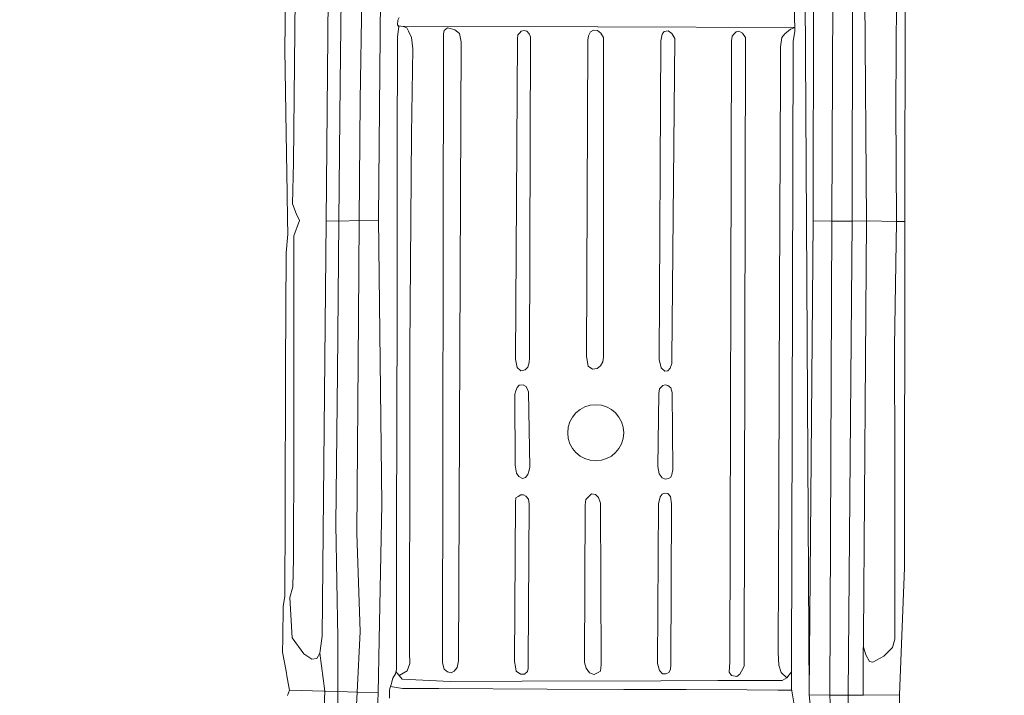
# Model space of a CAD drawing. Header units: millimetres. Extents: x -291747 to 77132, y 46721 to 203932.
# Tile 34 of 110: x 68993 to 69310, y 90109 to 90326. Entities that reach past the tile are written whole.
import ezdxf

# ---------------------------------------------------------------- set-up
doc = ezdxf.new("R2010")
doc.units = ezdxf.units.MM
doc.header["$MEASUREMENT"] = 0
doc.layers.get('0').update_dxf_attribs({"lineweight": 9})
doc.layers.add('FL-xref', color=250, linetype='Continuous', lineweight=9)
doc.layers.add('xreff_LSN_szatnie_PW_rzuty_14$0$A hatch', color=8, linetype='Continuous', lineweight=5)

# ---------------------------------------------------------------- blocks, each defined once
blk = doc.blocks.new('xreff_LSN_szatnie_PW_rzuty_14$0$karetka 245x700')
at = {"color": 0, "linetype": 'ByBlock', "lineweight": -2}
for p, q in [((-83.25, 98.26), (-84.96, 98.87)), ((-83.25, 98.26), (-83.51, 87.03)), ((-79.25, 98.99), (-83.25, 98.26)), ((-77.16, 99.37), (-79.25, 98.99)), ((-71.02, 100.48), (-77.16, 99.37)), ((-66.47, 100.44), (-71.02, 100.48)), ((-56.2, 100.36), (-66.47, 100.44)), ((-66.42, 97.46), (-53.41, 98.28)), ((-53.1, 99.9), (-56.2, 100.36)), ((-53.41, 98.28), (-50.01, 97.25)), ((-26.75, 99.9), (-53.1, 99.9)), ((20.5, 99.9), (-26.75, 99.9)), ((57.48, 99.9), (20.5, 99.9)), ((63.5, 99.4), (57.48, 99.9)), ((68.38, 99.49), (63.5, 99.4)), ((76.68, 99.66), (68.38, 99.49)), ((95.92, 100.03), (76.68, 99.66)), ((122.94, 100.56), (95.92, 100.03)), ((151.74, 100.38), (122.94, 100.56)), ((-71.57, 93.63), (-66.42, 97.46)), ((-50.01, 97.25), (-40.84, 97.1)), ((-40.84, 97.1), (-5.22, 97.21)), ((-5.22, 97.21), (22.55, 97.3)), ((22.55, 97.3), (62.95, 97.43)), ((62.95, 97.43), (67.97, 95.67)), ((67.97, 95.67), (70.16, 96.76)), ((70.16, 96.76), (73.26, 97.96)), ((73.26, 97.96), (86.57, 97.62)), ((86.57, 97.62), (140.82, 97.3)), ((-73.26, 91.12), (-71.57, 93.63)), ((-73.07, 89.49), (-73.26, 91.12)), ((-71.32, 88.5), (-73.07, 89.49)), ((-88.88, 87.01), (-83.52, 86.88)), ((-83.51, 87.03), (-83.62, 82.64)), ((-83.52, 86.88), (-71.32, 88.5)), ((-65.77, 87.77), (-71.32, 88.5)), ((67.78, 87.06), (-65.77, 87.77)), ((161.01, 86.57), (67.78, 87.06)), ((67.8, 82.98), (67.82, 87.06)), ((-124.73, 81.98), (-83.62, 82.64)), ((-83.62, 82.64), (-83.79, 76.44)), ((-66.34, 82.74), (-83.62, 82.64)), ((-29.84, 83.5), (-66.34, 82.74)), ((18.95, 83.24), (-29.84, 83.5)), ((67.8, 82.98), (18.95, 83.24)), ((68.04, 76.41), (67.8, 82.98)), ((67.8, 82.98), (112.11, 82.75)), ((112.11, 82.75), (160.83, 82.36)), ((-92.64, 76.85), (-83.79, 76.44)), ((-83.79, 76.44), (-83.89, 69.64)), ((-83.79, 76.44), (-64.27, 75.53)), ((-64.27, 75.53), (-32.69, 76.73)), ((-32.69, 76.73), (36.61, 76.51)), ((36.61, 76.51), (68.04, 76.41)), ((68.04, 76.41), (106.75, 76.28)), ((68.04, 76.41), (68.14, 70.2)), ((106.75, 76.28), (162.53, 75.54)), ((-95.3, 70.07), (-84.07, 69.64)), ((-23.25, 68.75), (68.67, 70.21)), ((68.67, 70.21), (167.87, 69.7)), ((-84.07, 69.64), (-66.93, 69.39)), ((-66.93, 69.39), (-23.25, 68.75)), ((-83.22, 66.05), (-85.7, 66)), ((-82.59, 65.88), (-83.22, 66.05)), ((-81.3, 65.53), (-82.59, 65.88)), ((-81.94, 65.7), (-82.55, 61.8)), ((-79.23, 64.97), (-81.3, 65.53)), ((-79.57, 61.98), (-77.12, 64)), ((-77.89, 64.15), (-79.23, 64.97)), ((-76.35, 63.85), (-77.89, 64.15)), ((-73.9, 63.86), (-76.35, 63.85)), ((-70.79, 63.86), (-73.9, 63.86)), ((-51.38, 63.91), (-70.79, 63.86)), ((-26.01, 63.97), (-51.38, 63.91)), ((-1.44, 64.03), (-26.01, 63.97)), ((43.69, 64.15), (-1.44, 64.03)), ((89.45, 64.26), (43.69, 64.15)), ((127.05, 64.35), (89.45, 64.26)), ((128.87, 64.15), (127.05, 64.35)), ((130.43, 63.98), (128.87, 64.15)), ((131.02, 64.36), (130.43, 63.98)), ((130.53, 62.53), (130.69, 63.95)), ((132.51, 64.29), (131.02, 64.36)), ((133.45, 63.87), (132.51, 64.29)), ((-82.55, 61.8), (-82.55, 50.14)), ((-80.22, 46.56), (-79.57, 61.98)), ((-78.34, 62.99), (-76.85, 60.35)), ((-76.85, 60.35), (-74.54, 59.53)), ((127.03, 59.82), (129.01, 60.83)), ((129.01, 60.83), (130.08, 61.37)), ((130.08, 61.37), (130.53, 62.53)), ((130.72, -63.56), (130.61, 63.24)), ((-74.54, 59.53), (-70.97, 59.61)), ((-70.97, 59.61), (0.32, 59.87)), ((0.32, 59.87), (26.63, 59.97)), ((26.63, 59.97), (95.89, 59.66)), ((95.89, 59.66), (123.29, 59.43)), ((123.29, 59.43), (127.03, 59.82)), ((-82.55, 50.14), (-82.55, 15.33)), ((-76.27, 48.46), (-77.1, 47.41)), ((-74.2, 48.96), (-76.27, 48.46)), ((126.2, 49.48), (-74.2, 48.96)), ((128.24, 49.59), (126.2, 49.48)), ((129.31, 49.29), (128.24, 49.59)), ((130.13, 48.22), (129.31, 49.29)), ((129.91, 47.44), (130.13, 48.22)), ((-80.06, 23.35), (-80.22, 46.56)), ((-77.1, 47.41), (-77.4, 46.22)), ((-77.4, 46.22), (-76.87, 45.28)), ((-76.87, 45.28), (-75.68, 44.27)), ((128.35, 44.36), (129.46, 45.88)), ((129.46, 45.88), (129.91, 47.44)), ((-75.68, 44.27), (-73.58, 43.86)), ((-73.58, 43.86), (125.61, 43.84)), ((125.61, 43.84), (128.35, 44.36)), ((-75.47, 25.52), (-76.79, 25.28)), ((-73.72, 25.84), (-75.47, 25.52)), ((-22.37, 25.76), (-73.72, 25.84)), ((-21.06, 25.58), (-22.37, 25.76)), ((-20.6, 24.84), (-21.06, 25.58)), ((-13.07, 25.4), (-14.2, 24.64)), ((-10.57, 25.89), (-13.07, 25.4)), ((12.37, 26.12), (-10.57, 25.89)), ((13.35, 25.75), (12.37, 26.12)), ((14.49, 25.33), (13.35, 25.75)), ((20.87, 25.4), (19.84, 24.21)), ((23.58, 25.96), (20.87, 25.4)), ((126.73, 25.66), (23.58, 25.96)), ((127.94, 25.58), (126.73, 25.66)), ((128.58, 24.99), (127.94, 25.58)), ((-79.74, -21.34), (-80.06, 23.35)), ((-76.79, 25.28), (-77.78, 23.91)), ((-77.78, 23.91), (-77.73, 22.61)), ((-77.73, 22.61), (-76.95, 21.65)), ((-21.4, 21.59), (-20.52, 22.36)), ((-20.09, 24.01), (-20.6, 24.84)), ((-20.52, 22.36), (-20.03, 23.21)), ((-20.03, 23.21), (-20.09, 24.01)), ((-14.2, 24.64), (-14.77, 23.47)), ((-14.77, 23.47), (-14.49, 22.58)), ((-14.49, 22.58), (-13.52, 21.78)), ((13.08, 21.66), (14.77, 22.5)), ((15.19, 24.68), (14.49, 25.33)), ((14.77, 22.5), (15.31, 23.38)), ((15.31, 23.38), (15.19, 24.68)), ((15.31, 23.38), (15.31, 23.38)), ((19.84, 24.21), (20.18, 22.84)), ((20.18, 22.84), (21.04, 21.99)), ((128.33, 21.91), (129.13, 22.73)), ((129.13, 24.49), (128.58, 24.99)), ((129.37, 23.63), (129.13, 24.49)), ((129.13, 22.73), (129.37, 23.63)), ((-76.95, 21.65), (-75.98, 21.42)), ((-75.98, 21.42), (-73.72, 21.42)), ((-73.72, 21.42), (-23, 21.33)), ((-23, 21.33), (-21.4, 21.59)), ((-13.52, 21.78), (-12.39, 21.5)), ((-12.39, 21.5), (-11.21, 21.2)), ((-11.21, 21.2), (13.08, 21.66)), ((21.04, 21.99), (22.52, 21.48)), ((22.52, 21.48), (24.08, 21.42)), ((24.08, 21.42), (127.4, 21.57)), ((127.4, 21.57), (128.33, 21.91)), ((-82.55, 15.33), (-82.55, -9.43)), ((-73.97, 3.29), (-75.75, 2.79)), ((-23.22, 3.31), (-73.97, 3.29)), ((-21.44, 3.08), (-23.22, 3.31)), ((-77.26, 1.73), (-77.76, 0.17)), ((-77.76, 0.17), (-77.15, -1.11)), ((-75.75, 2.79), (-77.26, 1.73)), ((-20.53, 2.13), (-21.44, 3.08)), ((-20.8, -1.01), (-19.87, 0.03)), ((-19.7, 1.27), (-20.53, 2.13)), ((-19.87, 0.03), (-19.7, 1.27)), ((21.43, 2.49), (20.45, 1.15)), ((20.45, 1.15), (20.7, -0.4)), ((24.51, 3.1), (21.43, 2.49)), ((126.34, 3.08), (24.51, 3.1)), ((127.79, 2.83), (126.34, 3.08)), ((129.06, 2.17), (127.79, 2.83)), ((129.54, 1.21), (129.06, 2.17)), ((129.54, -0.03), (129.54, 1.21)), ((-77.15, -1.11), (-76.76, -1.91)), ((-76.76, -1.91), (-74.58, -2.11)), ((-74.58, -2.11), (-22.62, -1.68)), ((-22.62, -1.68), (-20.8, -1.01)), ((20.7, -0.4), (21.55, -1.47)), ((21.55, -1.47), (22.89, -2.23)), ((22.89, -2.23), (24.39, -2.35)), ((24.39, -2.35), (127.21, -2.01)), ((127.21, -2.01), (128.67, -1.11)), ((128.67, -1.11), (129.54, -0.03)), ((-82.55, -9.43), (-82.55, -29.47)), ((-79.61, -39.69), (-79.74, -21.34)), ((-76.42, -20.81), (-77.46, -21.79)), ((-77.46, -21.79), (-77.46, -22.89)), ((-74.14, -20.21), (-76.42, -20.81)), ((-22.72, -20.27), (-74.14, -20.21)), ((-21.9, -20.48), (-22.72, -20.27)), ((-20.52, -20.82), (-21.9, -20.48)), ((-19.68, -21.43), (-20.52, -20.82)), ((-19.34, -22.17), (-19.68, -21.43)), ((-19.42, -23.32), (-19.34, -22.17)), ((-14.42, -21.47), (-14.83, -22.44)), ((-13.13, -20.51), (-14.42, -21.47)), ((-10.73, -20.02), (-13.13, -20.51)), ((12.78, -20.23), (-10.73, -20.02)), ((14.22, -20.49), (12.78, -20.23)), ((14.69, -20.95), (14.22, -20.49)), ((15.29, -21.52), (14.69, -20.95)), ((15.54, -22.26), (15.29, -21.52)), ((21.01, -21.03), (19.94, -22.19)), ((23.64, -20.28), (21.01, -21.03)), ((126.25, -20.39), (23.64, -20.28)), ((128.43, -20.88), (126.25, -20.39)), ((129.27, -21.48), (128.43, -20.88)), ((129.44, -22.77), (129.27, -21.48)), ((-77.46, -22.89), (-77.02, -23.86)), ((-77.02, -23.86), (-76.12, -24.4)), ((-76.12, -24.4), (-74.47, -24.5)), ((-74.47, -24.5), (-22.71, -24.54)), ((-22.71, -24.54), (-20.42, -24.19)), ((-20.42, -24.19), (-19.42, -23.32)), ((-14.83, -22.44), (-14.66, -23.46)), ((-14.66, -23.46), (-14.16, -24.22)), ((-14.16, -24.22), (-13.34, -24.57)), ((-13.34, -24.57), (-11.76, -24.87)), ((-11.76, -24.87), (13.08, -24.51)), ((13.08, -24.51), (14.53, -24.1)), ((14.53, -24.1), (15.34, -23.16)), ((15.34, -23.16), (15.54, -22.26)), ((19.94, -22.19), (20.07, -23.17)), ((20.07, -23.17), (20.94, -23.88)), ((20.94, -23.88), (22.41, -24.44)), ((22.41, -24.44), (23.87, -24.4)), ((23.87, -24.4), (126.98, -24.97)), ((126.98, -24.97), (128.63, -23.92)), ((128.63, -23.92), (129.44, -22.77)), ((-82.55, -29.47), (-82.55, -49.08)), ((-79.51, -53.98), (-79.61, -39.69)), ((-77.88, -44.05), (-78.29, -45.73)), ((-76.83, -43.23), (-77.88, -44.05)), ((-73.64, -43.44), (-76.83, -43.23)), ((126.32, -43.23), (-73.64, -43.44)), ((127.87, -43.39), (126.32, -43.23)), ((128.57, -44.05), (127.87, -43.39)), ((129.22, -44.66), (128.57, -44.05)), ((-78.29, -45.73), (-77.52, -46.73)), ((-77.52, -46.73), (-76.47, -47.27)), ((-76.47, -47.27), (-74.89, -48.1)), ((127.44, -47.69), (128.82, -46.76)), ((128.82, -46.76), (129.43, -45.55)), ((129.43, -45.55), (129.22, -44.66)), ((-82.55, -49.08), (-82.55, -58.94)), ((-74.89, -48.1), (127.44, -47.69)), ((-79.51, -60.38), (-79.51, -53.98)), ((-82.55, -58.94), (-82.55, -63.39)), ((-78.57, -61.86), (-76.91, -60.05)), ((-76.91, -60.05), (-74.49, -59.25)), ((-74.49, -59.25), (-70.46, -59.07)), ((-70.46, -59.07), (-17.73, -59.05)), ((-17.73, -59.05), (45.68, -59.01)), ((45.68, -59.01), (115.17, -58.98)), ((115.17, -58.98), (124.48, -58.99)), ((124.48, -58.99), (127.48, -59.42)), ((127.48, -59.42), (128.68, -60.32)), ((-87.25, -64.21), (-82.1, -63.38)), ((-82.1, -63.38), (-76.63, -63.31)), ((-78.57, -61.86), (-79.51, -60.38)), ((-76.63, -63.31), (-78.57, -61.86)), ((-76.63, -63.31), (126.21, -63.03)), ((126.21, -63.03), (129.58, -63.59)), ((128.68, -60.32), (130.23, -62.11)), ((129.58, -63.59), (144.83, -63.12)), ((130.23, -62.11), (130.72, -63.56)), ((68.37, -67.54), (174, -66.49)), ((-100.76, -71), (-84.1, -69.05)), ((-84.1, -69.05), (68.37, -67.54)), ((-84.1, -69.05), (68.53, -69.76)), ((-84.09, -75.69), (-84.06, -69.05)), ((68.53, -69.76), (168.01, -69.4)), ((68.48, -75.73), (68.53, -69.76)), ((-95.53, -76.29), (-84.09, -75.69)), ((-84.09, -75.69), (68.48, -75.73)), ((-84.09, -81.6), (-84.09, -75.69)), ((68.42, -82.3), (68.48, -75.73)), ((68.48, -75.73), (162.57, -75.75)), ((-124.88, -81.18), (-83.9, -81.6)), ((-84.12, -86.4), (-84.09, -81.6)), ((-83.9, -81.6), (68.42, -82.3)), ((68.42, -82.3), (161.1, -81.98)), ((68.59, -86.9), (68.42, -82.3)), ((-72.02, -86.44), (-84.14, -86.4)), ((-83.91, -98.12), (-84.12, -86.4)), ((-73.23, -88.4), (-73.46, -89.56)), ((-71.13, -87.22), (-73.23, -88.4)), ((-65.31, -86.47), (-72.02, -86.44)), ((-68.66, -86.45), (-71.13, -87.22)), ((68.56, -86.9), (-65.31, -86.47)), ((68.47, -96.6), (68.59, -86.9)), ((161.1, -85.83), (68.56, -86.9)), ((-73.46, -89.56), (-71.48, -93.05)), ((-71.48, -93.05), (-68.73, -95.8)), ((-83.91, -98.12), (-93.46, -98.28)), ((-43.09, -99.63), (-83.91, -98.12)), ((-68.73, -95.8), (-66.01, -96.62)), ((-66.01, -96.62), (-62.94, -96.59)), ((-62.94, -96.59), (-36.12, -96.44)), ((-36.12, -96.44), (-9.27, -96.29)), ((-9.27, -96.29), (28.11, -96.08)), ((28.11, -96.08), (68.33, -96.59)), ((68.33, -96.59), (105.51, -96.22)), ((68.43, -99.23), (68.47, -96.6)), ((105.51, -96.22), (171.98, -96.21)), ((68.43, -99.23), (-43.09, -99.63)), ((175.4, -98.85), (68.43, -99.23))]:
    blk.add_line(p, q, dxfattribs=at)
blk.add_circle((0, 0), 9.03, dxfattribs=at)
blk = doc.blocks.new('xreff_LSN_szatnie_PW_rzuty_14')
at = {"layer": 'xreff_LSN_szatnie_PW_rzuty_14$0$A hatch', "transparency": 33554495}
h = blk.add_hatch(dxfattribs=at)
h.set_pattern_fill('GRASS', color=256, scale=4)
h.set_pattern_definition([(90, (0, 0), (-71.84205, 71.84205), [19.05, -124.6341]), (45, (0, 0), (-71.84205, 71.84205), [19.05, -82.55]), (135, (0, 0), (-71.84205, -71.84205), [19.05, -82.55])])
edge = h.paths.add_edge_path()
edge.add_spline(control_points=[(73831.5, 88934.68), (73821.36, 88950.89), (73811.24, 88967.07), (73777.87, 89019.69), (73754.29, 89055.73), (73718.41, 89105.36), (73707.36, 89120.03), (73684.52, 89148.75), (73672.74, 89162.81), (73654.38, 89183.36), (73648.14, 89190.12), (73632.69, 89206.37), (73623.35, 89215.76), (73602.5, 89235.86), (73590.89, 89246.5), (73522.6, 89306.14), (73459.37, 89350), (73322.18, 89426.9), (73248.22, 89459.94), (73069.97, 89523.2), (72963.12, 89549.77), (72743.28, 89584.73), (72630.3, 89593.11), (72404.88, 89591.72), (72292.43, 89581.95), (72113.07, 89550.96), (72044.07, 89534.98), (71910.9, 89495.5), (71846.73, 89471.98), (71725.02, 89417.48), (71667.49, 89386.49), (71560.83, 89317.11), (71511.71, 89278.72), (71449.3, 89219.14), (71431.82, 89200.98), (71407.01, 89172.79), (71398.98, 89163.23), (71383.4, 89143.81), (71375.85, 89133.93), (71359.01, 89110.82), (71349.87, 89097.48), (71316.18, 89045.24), (71294.19, 89004.53), (71248.09, 88905.26), (71225.84, 88845.34), (71186.66, 88721.6), (71169.74, 88657.78), (71142.4, 88545.8), (71131.46, 88498.08), (71120.5, 88450.28)], knot_values=[0, 0, 0, 0, 57.207065, 57.207065, 187.181956, 187.181956, 242.95388, 242.95388, 298.725803, 298.725803, 326.611765, 326.611765, 366.532108, 366.532108, 413.640335, 413.640335, 636.601339, 636.601339, 859.562342, 859.562342, 1147.4948, 1147.4948, 1435.427258, 1435.427258, 1723.359715, 1723.359715, 1909.892427, 1909.892427, 2096.425139, 2096.425139, 2282.95785, 2282.95785, 2469.490562, 2469.490562, 2547.228377, 2547.228377, 2586.097284, 2586.097284, 2624.966192, 2624.966192, 2675.594063, 2675.594063, 2819.436148, 2819.436148, 3012.724073, 3012.724073, 3206.011998, 3206.011998, 3347.114496, 3347.114496, 3347.114496, 3347.114496], degree=3, periodic=0)
edge.add_line((71120.5, 88450.28), (73831.5, 88934.68))
h.paths.add_polyline_path([(69699.19, 89521.76), (65252.06, 89442.82), (65252.06, 88327.22), (70701.68, 88327.22), (70701.68, 88536.91, 0.419422)])
h.paths.add_polyline_path([(66521.59, 90689.22), (65352.68, 90689.22), (65352.68, 90659.22), (65323.18, 90659.22), (65323.18, 90689.22), (65229.94, 90689.22), (65239.64, 90142.71), (66521.59, 90165.46)])
edge = h.paths.add_edge_path()
edge.add_line((67744.6, 90689.22), (68718.74, 90689.22))
edge.add_line((68718.74, 90689.22), (68718.74, 90265.3))
edge.add_arc((68483.74, 90265.3), 235, -15.0402, 0, ccw=False)
edge.add_line((68710.69, 90204.32), (67744.6, 90187.17))
edge.add_line((67744.6, 90187.17), (67744.6, 90689.22))
edge = h.paths.add_edge_path()
edge.add_line((69340.24, 90689.22), (69815.68, 90689.22))
edge.add_line((69815.68, 90689.22), (69815.68, 90223.94))
edge.add_line((69815.68, 90223.94), (69350.6, 90215.68))
edge.add_arc((69575.24, 90284.68), 235, 180, 197.0741, ccw=False)
edge.add_line((69340.24, 90284.68), (69340.24, 90689.22))
edge = h.paths.add_edge_path()
edge.add_line((70216.68, 90539.22), (71051.68, 90539.22))
edge.add_line((71051.68, 90539.22), (71051.68, 90689.22))
edge.add_line((71051.68, 90689.22), (71234.68, 90689.22))
edge.add_line((71234.68, 90689.22), (71234.68, 90312.98))
edge.add_arc((71169.68, 90312.98), 65, 271.0169, 360, ccw=False)
edge.add_line((71170.84, 90247.99), (70216.68, 90231.09))
edge.add_line((70216.68, 90231.09), (70216.68, 90539.22))
edge = h.paths.add_edge_path()
edge.add_line((72662.68, 90689.22), (72890.68, 90689.22))
edge.add_line((72890.68, 90689.22), (72890.68, 90659.22))
edge.add_line((72890.68, 90659.22), (72903.68, 90659.22))
edge.add_line((72903.68, 90659.22), (72901.85, 90108.69))
edge.add_arc((72897.68, 90343.65), 235, 180, 271.0169, ccw=False)
edge.add_line((72662.68, 90343.65), (72662.68, 90689.22))
at = {"layer": 'xreff_LSN_szatnie_PW_rzuty_14$0$A hatch', "rotation": 89.75953429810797}
blk.add_blockref('xreff_LSN_szatnie_PW_rzuty_14$0$karetka 245x700', (69178.46, 90193.25), dxfattribs=at)

msp = doc.modelspace()

# ---------------------------------------------------------------- block references
at = {"layer": 'FL-xref'}
msp.add_blockref('xreff_LSN_szatnie_PW_rzuty_14', (0, 0), dxfattribs=at)

doc.saveas('drawing.dxf')
